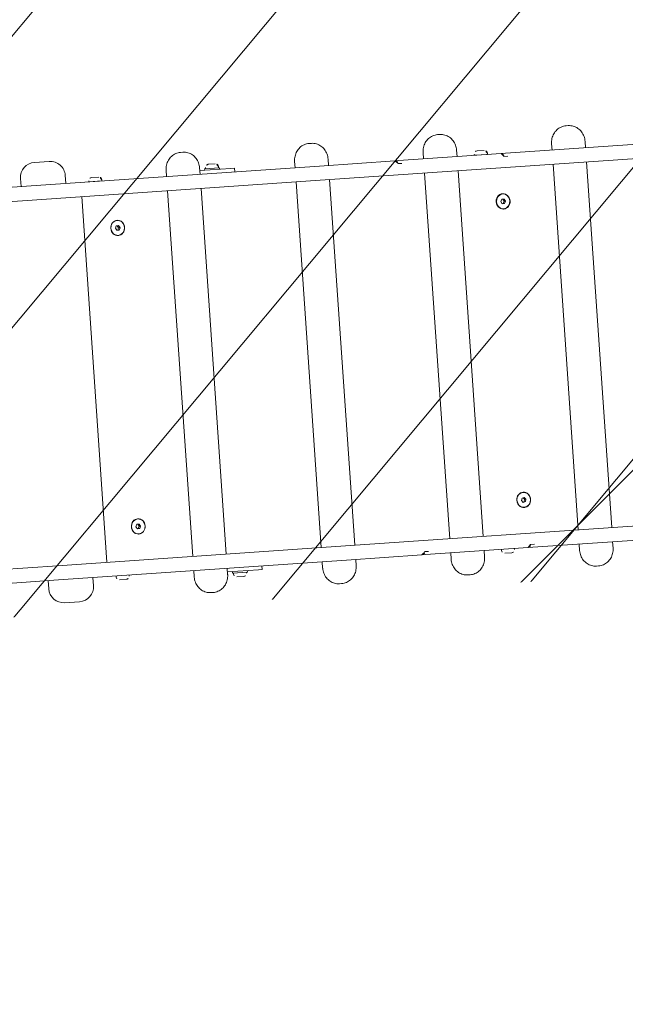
# Model space of a CAD drawing. Header units: feet. Extents: x 7493042 to 7493387, y 5986509 to 5986725.
# Tile 28 of 73: x 7493216.994 to 7493217.804, y 5986657.371 to 5986658.687. Entities that reach past the tile are written whole.
import ezdxf

# ---------------------------------------------------------------- set-up
doc = ezdxf.new("R2010")
doc.units = ezdxf.units.FT
doc.header["$MEASUREMENT"] = 0
for name, color, linetype, lineweight in [('_k_kreskowanie', 250, 'CONTINUOUS', 5), ('_k_urzadzenia', 250, 'CONTINUOUS', 13), ('_k_widok', 7, 'CONTINUOUS', 18), ('_k_wymiar', 7, 'CONTINUOUS', 13), ('_k_ściany', 7, 'CONTINUOUS', 35)]:
    doc.layers.add(name, color=color, linetype=linetype, lineweight=lineweight)
doc.layers.add('_k_niewidoczna', color=72, linetype='CONTINUOUS', lineweight=9, plot=False)
doc.styles.add('GENERATED_STYLE_1', font='MS Gothic.ttf')

# ---------------------------------------------------------------- blocks, each defined once
blk = doc.blocks.new('2123EPZ')
at = {"layer": '_k_urzadzenia'}
for p, q in [((-2.754794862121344, 0.2950000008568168), (-2.774794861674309, 0.2950000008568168)), ((-2.578744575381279, 0.2950000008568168), (-2.575786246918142, 0.2950000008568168)), ((-2.406546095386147, 0.2950000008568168), (-2.403587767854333, 0.2950000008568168)), ((-2.234347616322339, 0.2950000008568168), (-2.231389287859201, 0.2950000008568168)), ((-2.062149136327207, 0.2950000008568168), (-2.059190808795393, 0.2950000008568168)), ((-2.542996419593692, 0.2765000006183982), (-2.533596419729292, 0.2765000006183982)), ((-2.781124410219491, 0.2640000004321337), (-3.180141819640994, 0.2640000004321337)), ((-2.794794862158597, 0.275000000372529), (-2.794794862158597, 0.2640000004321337)), ((-2.394989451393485, 0.2640000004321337), (-2.781124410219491, 0.2640000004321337)), ((-2.734794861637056, 0.2640000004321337), (-2.734794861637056, 0.275000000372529)), ((-2.703797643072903, 0.2655570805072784), (-2.703797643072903, 0.2641070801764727)), ((-2.703797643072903, 0.2641070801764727), (-2.68629764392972, 0.2641070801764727)), ((-2.699747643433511, 0.2696070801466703), (-2.690347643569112, 0.2696070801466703)), ((-2.68629764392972, 0.2655570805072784), (-2.68629764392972, 0.2641070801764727)), ((-2.599698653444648, 0.2640000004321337), (-2.599698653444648, 0.2724999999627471)), ((-2.554832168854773, 0.2640000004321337), (-2.554832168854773, 0.2724999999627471)), ((-2.513296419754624, 0.269000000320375), (-2.554832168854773, 0.269000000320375)), ((-2.548296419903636, 0.2710000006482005), (-2.528296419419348, 0.2710000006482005)), ((-2.548296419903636, 0.269000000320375), (-2.548296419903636, 0.2710000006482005)), ((-2.547046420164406, 0.2724500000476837), (-2.547046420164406, 0.2710000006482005)), ((-2.5295464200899, 0.2724500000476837), (-2.5295464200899, 0.2710000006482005)), ((-2.528296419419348, 0.269000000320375), (-2.528296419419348, 0.2710000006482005)), ((-2.513296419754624, 0.269000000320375), (-2.508296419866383, 0.269000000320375)), ((-2.508296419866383, 0.2640000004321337), (-2.508296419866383, 0.269000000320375)), ((-2.427500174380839, 0.2640000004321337), (-2.427500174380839, 0.2724999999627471)), ((-2.394989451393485, 0.2640000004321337), (-2.293947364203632, 0.2640000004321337)), ((-2.382633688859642, 0.2640000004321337), (-2.382633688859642, 0.2724999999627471)), ((-2.288904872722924, 0.2640000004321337), (-2.293947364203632, 0.2640000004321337)), ((-2.288904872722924, 0.2640000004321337), (-2.151340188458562, 0.2640000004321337)), ((-2.255301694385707, 0.2640000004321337), (-2.255301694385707, 0.2724999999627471)), ((-2.210435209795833, 0.2640000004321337), (-2.210435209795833, 0.2724999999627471)), ((-2.187202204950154, 0.2655570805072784), (-2.187202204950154, 0.2641070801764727)), ((-2.187202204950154, 0.2641070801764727), (-2.169702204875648, 0.2641070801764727)), ((-2.183152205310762, 0.2696070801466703), (-2.17375220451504, 0.2696070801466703)), ((-2.169702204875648, 0.2655570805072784), (-2.169702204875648, 0.2641070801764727)), ((-2.151340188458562, 0.2640000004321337), (-2.145447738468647, 0.2640000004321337)), ((-2.145447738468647, 0.2640000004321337), (-1.949574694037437, 0.2640000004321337)), ((-2.083103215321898, 0.2640000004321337), (-2.083103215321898, 0.2724999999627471)), ((-2.038236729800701, 0.2640000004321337), (-2.038236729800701, 0.2724999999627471)), ((-2.284889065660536, 0.2600000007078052), (-2.289934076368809, 0.2600000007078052)), ((-2.142499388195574, 0.2600000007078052), (-2.148393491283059, 0.2600000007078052)), ((-3.180141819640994, 0.2450000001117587), (-2.781124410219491, 0.2450000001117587)), ((-2.781124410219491, 0.2450000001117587), (-2.394989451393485, 0.2450000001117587)), ((-2.714794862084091, -0.2449999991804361), (-2.714794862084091, 0.2450000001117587)), ((-2.599698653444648, -0.2449999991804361), (-2.599698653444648, 0.2450000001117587)), ((-2.554832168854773, -0.2449999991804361), (-2.554832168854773, 0.2450000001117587)), ((-2.427500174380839, -0.2449999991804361), (-2.427500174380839, 0.2450000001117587)), ((-1.949574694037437, 0.2450000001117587), (-2.394989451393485, 0.2450000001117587)), ((-2.382633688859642, -0.2449999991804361), (-2.382633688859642, 0.2450000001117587)), ((-2.255301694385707, -0.2449999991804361), (-2.255301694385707, 0.2450000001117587)), ((-2.210435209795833, -0.2449999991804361), (-2.210435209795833, 0.2450000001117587)), ((-2.083103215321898, -0.2449999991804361), (-2.083103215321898, 0.2450000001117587)), ((-2.038236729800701, -0.2449999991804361), (-2.038236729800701, 0.2450000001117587)), ((-2.672783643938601, 0.1999045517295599), (-2.671289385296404, 0.2029511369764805)), ((-2.671139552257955, 0.1969534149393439), (-2.672783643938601, 0.1999045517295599)), ((-2.671289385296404, 0.2029511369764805), (-2.668151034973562, 0.2030465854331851)), ((-2.668366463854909, 0.2000954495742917), (-2.669979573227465, 0.2029909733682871)), ((-2.669860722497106, 0.1970488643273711), (-2.668366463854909, 0.2000954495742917)), ((-2.669645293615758, 0.2099999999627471), (-2.669856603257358, 0.2099999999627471)), ((-2.666506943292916, 0.2000954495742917), (-2.668366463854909, 0.2000954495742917)), ((-2.668151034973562, 0.2030465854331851), (-2.666506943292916, 0.2000954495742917)), ((-2.666506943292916, 0.2000954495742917), (-2.668001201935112, 0.1970488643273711)), ((-2.156187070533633, 0.1998666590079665), (-2.154723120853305, 0.2029311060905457)), ((-2.154513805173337, 0.1969355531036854), (-2.156187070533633, 0.1998666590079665)), ((-2.154723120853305, 0.2029311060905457), (-2.151585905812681, 0.2030644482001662)), ((-2.151772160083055, 0.2001333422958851), (-2.153401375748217, 0.202987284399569)), ((-2.153049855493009, 0.2099999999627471), (-2.153261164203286, 0.2099999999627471)), ((-2.153236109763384, 0.1970688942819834), (-2.151772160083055, 0.2001333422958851)), ((-2.149912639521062, 0.2001333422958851), (-2.151772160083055, 0.2001333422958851)), ((-2.151585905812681, 0.2030644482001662), (-2.149912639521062, 0.2001333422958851)), ((-2.149912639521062, 0.2001333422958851), (-2.151376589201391, 0.1970688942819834)), ((-2.671170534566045, 0.1970090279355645), (-2.669860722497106, 0.1970488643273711)), ((-2.668001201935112, 0.1970488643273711), (-2.671139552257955, 0.1969534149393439)), ((-2.668001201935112, 0.1970488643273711), (-2.669860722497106, 0.1970488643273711)), ((-2.669645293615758, 0.1900000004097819), (-2.669856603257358, 0.1900000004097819)), ((-2.154557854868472, 0.19701271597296), (-2.153236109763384, 0.1970688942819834)), ((-2.151376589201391, 0.1970688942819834), (-2.154513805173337, 0.1969355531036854)), ((-2.153049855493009, 0.1900000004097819), (-2.153261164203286, 0.1900000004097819)), ((-2.151376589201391, 0.1970688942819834), (-2.153236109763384, 0.1970688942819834)), ((-2.672780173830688, -0.2001887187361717), (-2.671360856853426, -0.1970988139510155)), ((-2.671360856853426, -0.1970988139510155), (-2.668225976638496, -0.1969100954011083)), ((-2.668369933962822, -0.1998112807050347), (-2.670021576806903, -0.1970181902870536)), ((-2.669645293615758, -0.1899999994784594), (-2.669856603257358, -0.1899999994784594)), ((-2.668225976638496, -0.1969100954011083), (-2.666510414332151, -0.1998112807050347)), ((-2.156121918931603, -0.2007143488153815), (-2.155146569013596, -0.1974216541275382)), ((-2.155146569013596, -0.1974216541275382), (-2.152074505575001, -0.1967073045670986)), ((-2.151837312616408, -0.1992856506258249), (-2.153638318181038, -0.1970709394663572)), ((-2.153049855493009, -0.1899999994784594), (-2.153261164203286, -0.1899999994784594)), ((-2.152074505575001, -0.1967073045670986), (-2.149977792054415, -0.1992856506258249)), ((-2.671064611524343, -0.2030899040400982), (-2.672780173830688, -0.2001887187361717)), ((-2.671128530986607, -0.2029818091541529), (-2.669789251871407, -0.202901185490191)), ((-2.667929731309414, -0.202901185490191), (-2.671064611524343, -0.2030899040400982)), ((-2.669645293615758, -0.2099999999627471), (-2.669856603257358, -0.2099999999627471)), ((-2.669789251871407, -0.202901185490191), (-2.668369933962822, -0.1998112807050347)), ((-2.667929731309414, -0.202901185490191), (-2.669789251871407, -0.202901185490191)), ((-2.666510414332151, -0.1998112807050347), (-2.668369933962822, -0.1998112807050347)), ((-2.666510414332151, -0.1998112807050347), (-2.667929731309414, -0.202901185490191)), ((-2.154025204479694, -0.2032926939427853), (-2.156121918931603, -0.2007143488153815)), ((-2.154320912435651, -0.2029290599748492), (-2.152812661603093, -0.2025783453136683)), ((-2.150953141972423, -0.2025783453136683), (-2.154025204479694, -0.2032926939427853)), ((-2.153049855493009, -0.2099999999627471), (-2.153261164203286, -0.2099999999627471)), ((-2.152812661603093, -0.2025783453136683), (-2.151837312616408, -0.1992856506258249)), ((-2.150953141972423, -0.2025783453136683), (-2.152812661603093, -0.2025783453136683)), ((-2.149977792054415, -0.1992856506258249), (-2.151837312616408, -0.1992856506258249)), ((-2.149977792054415, -0.1992856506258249), (-2.150953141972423, -0.2025783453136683)), ((-3.180141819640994, -0.2449999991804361), (-2.781124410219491, -0.2449999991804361)), ((-2.781124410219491, -0.2449999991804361), (-2.394989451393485, -0.2449999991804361)), ((-1.949574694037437, -0.2449999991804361), (-2.394989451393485, -0.2449999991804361)), ((-2.284889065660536, -0.2599999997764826), (-2.289934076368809, -0.2599999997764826)), ((-2.142499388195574, -0.2599999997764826), (-2.148393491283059, -0.2599999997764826)), ((-2.781124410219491, -0.2639999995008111), (-3.180141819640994, -0.2639999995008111)), ((-2.794794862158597, -0.2639999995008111), (-2.794794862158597, -0.2749999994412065)), ((-2.394989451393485, -0.2639999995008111), (-2.781124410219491, -0.2639999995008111)), ((-2.734794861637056, -0.2749999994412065), (-2.734794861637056, -0.2639999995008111)), ((-2.703798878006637, -0.2654499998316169), (-2.703798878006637, -0.2639999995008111)), ((-2.690348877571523, -0.2694999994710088), (-2.699748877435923, -0.2694999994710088)), ((-2.686298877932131, -0.2654499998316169), (-2.686298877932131, -0.2639999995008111)), ((-2.599698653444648, -0.2724999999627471), (-2.599698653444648, -0.2639999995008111)), ((-2.554832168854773, -0.2724999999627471), (-2.554832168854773, -0.2639999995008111)), ((-2.554832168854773, -0.2689999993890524), (-2.513296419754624, -0.2689999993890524)), ((-2.548296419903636, -0.2709999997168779), (-2.548296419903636, -0.2689999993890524)), ((-2.548296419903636, -0.2709999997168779), (-2.528296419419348, -0.2709999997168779)), ((-2.547046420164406, -0.2724500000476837), (-2.547046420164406, -0.2709999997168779)), ((-2.5295464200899, -0.2724500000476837), (-2.5295464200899, -0.2709999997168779)), ((-2.528296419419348, -0.2709999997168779), (-2.528296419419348, -0.2689999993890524)), ((-2.508296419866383, -0.2689999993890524), (-2.513296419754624, -0.2689999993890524)), ((-2.508296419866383, -0.2689999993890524), (-2.508296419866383, -0.2639999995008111)), ((-2.427500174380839, -0.2724999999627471), (-2.427500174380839, -0.2639999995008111)), ((-2.394989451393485, -0.2639999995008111), (-2.293947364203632, -0.2639999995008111)), ((-2.382633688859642, -0.2724999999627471), (-2.382633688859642, -0.2639999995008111)), ((-2.288904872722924, -0.2639999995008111), (-2.293947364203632, -0.2639999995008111)), ((-2.288904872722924, -0.2639999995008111), (-2.151340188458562, -0.2639999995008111)), ((-2.255301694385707, -0.2724999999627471), (-2.255301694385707, -0.2639999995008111)), ((-2.210435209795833, -0.2724999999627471), (-2.210435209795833, -0.2639999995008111)), ((-2.187203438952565, -0.2654499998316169), (-2.187203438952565, -0.2639999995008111)), ((-2.173753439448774, -0.2694999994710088), (-2.183153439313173, -0.2694999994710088)), ((-2.169703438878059, -0.2654499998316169), (-2.169703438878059, -0.2639999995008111)), ((-2.151340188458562, -0.2639999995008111), (-2.145447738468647, -0.2639999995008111)), ((-2.145447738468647, -0.2639999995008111), (-1.949574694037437, -0.2639999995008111)), ((-2.083103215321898, -0.2724999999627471), (-2.083103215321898, -0.2639999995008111)), ((-2.038236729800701, -0.2724999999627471), (-2.038236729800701, -0.2639999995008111)), ((-2.533596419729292, -0.2764999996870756), (-2.542996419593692, -0.2764999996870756)), ((-2.774794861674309, -0.2949999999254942), (-2.754794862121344, -0.2949999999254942)), ((-2.578744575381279, -0.2949999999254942), (-2.575786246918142, -0.2949999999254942)), ((-2.406546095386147, -0.2949999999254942), (-2.403587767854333, -0.2949999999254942)), ((-2.234347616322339, -0.2949999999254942), (-2.231389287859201, -0.2949999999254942)), ((-2.062149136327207, -0.2949999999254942), (-2.059190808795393, -0.2949999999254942))]:
    blk.add_line(p, q, dxfattribs=at)
for centre, radius, start, end in [((-2.774794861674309, 0.275000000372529), 0.01999999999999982, 90, 180), ((-2.754794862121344, 0.275000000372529), 0.01999999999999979, 0, 90), ((-2.542996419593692, 0.2724500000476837), 0.004050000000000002, 90, 180), ((-2.533596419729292, 0.2724500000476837), 0.004050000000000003, 0, 90), ((-2.699747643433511, 0.2655570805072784), 0.004050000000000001, 90, 180), ((-2.700447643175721, 0.263707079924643), 0.0004000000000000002, 47.07957429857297, 90), ((-2.690347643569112, 0.2655570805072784), 0.004050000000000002, 0, 90), ((-2.689647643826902, 0.263707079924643), 0.0004000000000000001, 90, 132.920425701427), ((-2.183152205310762, 0.2655570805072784), 0.004050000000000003, 90, 180), ((-2.183852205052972, 0.263707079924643), 0.0004000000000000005, 47.07957429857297, 90), ((-2.17375220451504, 0.2655570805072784), 0.004050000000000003, 0, 90), ((-2.17305220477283, 0.263707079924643), 0.0004000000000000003, 90, 132.920425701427), ((-2.774794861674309, -0.2749999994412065), 0.01999999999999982, 180, 270), ((-2.754794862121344, -0.2749999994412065), 0.01999999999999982, 270, 0), ((-2.699748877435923, -0.2654499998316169), 0.004050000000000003, 180, 270), ((-2.690348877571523, -0.2654499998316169), 0.004050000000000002, 270, 0), ((-2.542996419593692, -0.2724500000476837), 0.004050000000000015, 180, 270), ((-2.533596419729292, -0.2724500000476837), 0.004050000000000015, 270, 0), ((-2.183153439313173, -0.2654499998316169), 0.004050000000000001, 180, 270), ((-2.173753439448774, -0.2654499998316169), 0.004049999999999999, 270, 0)]:
    blk.add_arc(centre, radius, start, end, dxfattribs=at)
for centre, major_axis, ratio in [((-2.669645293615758, 0.2000000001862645), (9.66677911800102e-19, -0.01025000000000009), 0.9063077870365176), ((-2.669645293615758, 0.2000000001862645), (9.133423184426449e-15, -0.01000000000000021), 0.9063077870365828), ((-2.153049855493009, 0.2000000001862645), (9.66677911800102e-19, -0.01025000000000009), 0.9063077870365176), ((-2.153049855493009, 0.2000000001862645), (9.059211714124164e-15, -0.0100000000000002), 0.9063077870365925), ((-2.669645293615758, -0.1999999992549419), (9.66677911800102e-19, -0.01025000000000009), 0.9063077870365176), ((-2.669645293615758, -0.1999999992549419), (9.308803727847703e-15, -0.01000000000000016), 0.9063077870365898), ((-2.153049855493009, -0.1999999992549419), (9.66677911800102e-19, -0.01025000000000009), 0.9063077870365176), ((-2.153049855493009, -0.1999999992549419), (-9.547640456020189e-15, 0.01000000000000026), 0.9063077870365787)]:
    blk.add_ellipse(centre, major_axis=major_axis, ratio=ratio, dxfattribs=at)
for centre, major_axis, ratio, start_param, end_param in [((-2.669856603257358, 0.2000000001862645), (4.395789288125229e-17, -0.0100000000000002), 0.9063077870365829, 3.141592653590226, 6.283185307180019), ((-2.670067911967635, 0.2000000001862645), (-6.017825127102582e-15, 0.01024999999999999), 0.9063077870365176, 5.698022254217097, 6.260436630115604), ((-2.153261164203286, 0.2000000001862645), (7.979727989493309e-18, -0.01000000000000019), 0.9063077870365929, 3.141592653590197, 6.28318530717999), ((-2.153472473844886, 0.2000000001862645), (-6.017963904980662e-15, 0.01025000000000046), 0.9063077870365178, 5.698022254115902, 6.260436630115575), ((-2.670067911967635, 0.2000000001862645), (6.027955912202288e-15, -0.01024999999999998), 0.9063077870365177, 0.02274867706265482, 0.5851630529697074), ((-2.153472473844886, 0.2000000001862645), (6.01796390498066e-15, -0.01025000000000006), 0.9063077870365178, 0.02274867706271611, 0.5851630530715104), ((-2.669856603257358, -0.1999999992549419), (5.287437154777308e-17, -0.01000000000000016), 0.9063077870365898, 3.141592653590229, 6.283185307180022), ((-2.670067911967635, -0.1999999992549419), (-6.011302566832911e-15, 0.01025000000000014), 0.9063077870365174, 5.698022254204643, 6.260436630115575), ((-2.153261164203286, -0.1999999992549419), (2.733924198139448e-16, -0.01000000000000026), 0.9063077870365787, 3.141592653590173, 6.283185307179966), ((-2.153472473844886, -0.1999999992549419), (-6.017963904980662e-15, 0.01024999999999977), 0.9063077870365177, 5.69802225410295, 6.260436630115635), ((-2.670067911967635, -0.1999999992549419), (6.016853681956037e-15, -0.0102499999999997), 0.9063077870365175, 0.0227486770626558, 0.5851630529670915), ((-2.153472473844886, -0.1999999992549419), (6.016957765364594e-15, -0.01025000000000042), 0.9063077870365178, 0.02274867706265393, 0.5851630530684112)]:
    blk.add_ellipse(centre, major_axis=major_axis, ratio=ratio, start_param=start_param, end_param=end_param, dxfattribs=at)
for points, knots in [([(-2.599698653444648, 0.2724999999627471), (-2.599698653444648, 0.2747973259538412), (-2.599369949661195, 0.2770946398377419), (-2.598074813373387, 0.2814927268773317), (-2.597108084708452, 0.2835934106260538), (-2.594599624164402, 0.2874029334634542), (-2.593057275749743, 0.28911127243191), (-2.589517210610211, 0.2919491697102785), (-2.587519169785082, 0.2930772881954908), (-2.583300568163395, 0.2945896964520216), (-2.581086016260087, 0.2949856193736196), (-2.578826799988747, 0.2949998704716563), (-2.578785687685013, 0.2950000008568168), (-2.578744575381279, 0.2950000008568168)], [4.71238898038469, 4.71238898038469, 4.71238898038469, 4.71238898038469, 5.026548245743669, 5.026548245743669, 5.340707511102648, 5.340707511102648, 5.654866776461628, 5.654866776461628, 5.969026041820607, 5.969026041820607, 6.277468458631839, 6.277468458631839, 6.283185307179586, 6.283185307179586, 6.283185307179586, 6.283185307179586]), ([(-2.554832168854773, 0.2724999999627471), (-2.554832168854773, 0.2747973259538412), (-2.555160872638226, 0.2770946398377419), (-2.556456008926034, 0.2814927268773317), (-2.557422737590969, 0.2835934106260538), (-2.559931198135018, 0.2874029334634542), (-2.561473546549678, 0.28911127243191), (-2.56501361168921, 0.2919491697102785), (-2.567011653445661, 0.2930772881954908), (-2.571230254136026, 0.2945896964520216), (-2.573444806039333, 0.2949856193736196), (-2.575704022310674, 0.2949998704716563), (-2.575745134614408, 0.2950000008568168), (-2.575786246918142, 0.2950000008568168)], [4.71238898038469, 4.71238898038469, 4.71238898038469, 4.71238898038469, 5.026548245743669, 5.026548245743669, 5.340707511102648, 5.340707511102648, 5.654866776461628, 5.654866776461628, 5.969026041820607, 5.969026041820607, 6.277468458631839, 6.277468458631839, 6.283185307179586, 6.283185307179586, 6.283185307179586, 6.283185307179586]), ([(-2.427500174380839, 0.2724999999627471), (-2.427500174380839, 0.2747973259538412), (-2.427171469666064, 0.2770946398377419), (-2.425876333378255, 0.2814927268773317), (-2.424909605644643, 0.2835934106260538), (-2.422401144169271, 0.2874029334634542), (-2.420858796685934, 0.28911127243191), (-2.417318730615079, 0.2919491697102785), (-2.415320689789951, 0.2930772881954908), (-2.411102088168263, 0.2945896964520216), (-2.408887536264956, 0.2949856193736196), (-2.406628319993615, 0.2949998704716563), (-2.406587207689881, 0.2950000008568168), (-2.406546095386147, 0.2950000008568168)], [4.71238898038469, 4.71238898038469, 4.71238898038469, 4.71238898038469, 5.026548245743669, 5.026548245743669, 5.340707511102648, 5.340707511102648, 5.654866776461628, 5.654866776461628, 5.969026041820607, 5.969026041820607, 6.277468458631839, 6.277468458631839, 6.283185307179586, 6.283185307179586, 6.283185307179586, 6.283185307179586]), ([(-2.382633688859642, 0.2724999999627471), (-2.382633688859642, 0.2747973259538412), (-2.382962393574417, 0.2770946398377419), (-2.384257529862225, 0.2814927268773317), (-2.385224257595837, 0.2835934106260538), (-2.387732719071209, 0.2874029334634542), (-2.389275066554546, 0.28911127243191), (-2.392815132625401, 0.2919491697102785), (-2.39481317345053, 0.2930772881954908), (-2.399031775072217, 0.2945896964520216), (-2.401246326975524, 0.2949856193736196), (-2.403505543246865, 0.2949998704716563), (-2.403546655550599, 0.2950000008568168), (-2.403587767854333, 0.2950000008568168)], [4.71238898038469, 4.71238898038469, 4.71238898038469, 4.71238898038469, 5.026548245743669, 5.026548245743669, 5.340707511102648, 5.340707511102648, 5.654866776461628, 5.654866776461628, 5.969026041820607, 5.969026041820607, 6.277468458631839, 6.277468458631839, 6.283185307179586, 6.283185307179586, 6.283185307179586, 6.283185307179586]), ([(-2.255301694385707, 0.2724999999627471), (-2.255301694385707, 0.2747973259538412), (-2.254972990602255, 0.2770946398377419), (-2.253677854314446, 0.2814927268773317), (-2.252711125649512, 0.2835934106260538), (-2.250202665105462, 0.2874029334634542), (-2.248660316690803, 0.28911127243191), (-2.24512025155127, 0.2919491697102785), (-2.243122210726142, 0.2930772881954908), (-2.238903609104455, 0.2945896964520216), (-2.236689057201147, 0.2949856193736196), (-2.234429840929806, 0.2949998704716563), (-2.234388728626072, 0.2950000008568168), (-2.234347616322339, 0.2950000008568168)], [4.71238898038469, 4.71238898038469, 4.71238898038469, 4.71238898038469, 5.026548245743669, 5.026548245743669, 5.340707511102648, 5.340707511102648, 5.654866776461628, 5.654866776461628, 5.969026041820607, 5.969026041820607, 6.277468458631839, 6.277468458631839, 6.283185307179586, 6.283185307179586, 6.283185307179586, 6.283185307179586]), ([(-2.210435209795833, 0.2724999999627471), (-2.210435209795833, 0.2747973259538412), (-2.210763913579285, 0.2770946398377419), (-2.212059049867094, 0.2814927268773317), (-2.213025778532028, 0.2835934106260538), (-2.215534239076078, 0.2874029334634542), (-2.217076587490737, 0.28911127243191), (-2.22061665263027, 0.2919491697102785), (-2.222614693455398, 0.2930772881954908), (-2.226833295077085, 0.2945896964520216), (-2.229047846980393, 0.2949856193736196), (-2.231307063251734, 0.2949998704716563), (-2.231348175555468, 0.2950000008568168), (-2.231389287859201, 0.2950000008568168)], [4.71238898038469, 4.71238898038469, 4.71238898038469, 4.71238898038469, 5.026548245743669, 5.026548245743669, 5.340707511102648, 5.340707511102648, 5.654866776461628, 5.654866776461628, 5.969026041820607, 5.969026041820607, 6.277468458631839, 6.277468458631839, 6.283185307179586, 6.283185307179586, 6.283185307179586, 6.283185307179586]), ([(-2.083103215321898, 0.2724999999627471), (-2.083103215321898, 0.2747973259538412), (-2.082774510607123, 0.2770946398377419), (-2.081479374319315, 0.2814927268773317), (-2.080512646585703, 0.2835934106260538), (-2.078004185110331, 0.2874029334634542), (-2.076461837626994, 0.28911127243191), (-2.072921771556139, 0.2919491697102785), (-2.07092373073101, 0.2930772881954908), (-2.066705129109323, 0.2945896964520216), (-2.064490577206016, 0.2949856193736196), (-2.062231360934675, 0.2949998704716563), (-2.062190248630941, 0.2950000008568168), (-2.062149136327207, 0.2950000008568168)], [4.71238898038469, 4.71238898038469, 4.71238898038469, 4.71238898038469, 5.026548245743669, 5.026548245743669, 5.340707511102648, 5.340707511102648, 5.654866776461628, 5.654866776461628, 5.969026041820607, 5.969026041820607, 6.277468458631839, 6.277468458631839, 6.283185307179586, 6.283185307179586, 6.283185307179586, 6.283185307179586]), ([(-2.038236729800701, 0.2724999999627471), (-2.038236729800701, 0.2747973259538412), (-2.038565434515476, 0.2770946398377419), (-2.039860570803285, 0.2814927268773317), (-2.040827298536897, 0.2835934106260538), (-2.043335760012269, 0.2874029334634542), (-2.044878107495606, 0.28911127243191), (-2.048418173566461, 0.2919491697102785), (-2.050416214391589, 0.2930772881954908), (-2.054634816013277, 0.2945896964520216), (-2.056849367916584, 0.2949856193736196), (-2.059108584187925, 0.2949998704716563), (-2.059149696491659, 0.2950000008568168), (-2.059190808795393, 0.2950000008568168)], [4.71238898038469, 4.71238898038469, 4.71238898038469, 4.71238898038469, 5.026548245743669, 5.026548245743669, 5.340707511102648, 5.340707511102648, 5.654866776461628, 5.654866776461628, 5.969026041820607, 5.969026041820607, 6.277468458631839, 6.277468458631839, 6.283185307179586, 6.283185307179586, 6.283185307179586, 6.283185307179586]), ([(-2.293947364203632, 0.2640000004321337), (-2.293549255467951, 0.2640000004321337), (-2.293151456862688, 0.2639292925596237), (-2.292395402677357, 0.2636626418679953), (-2.292037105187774, 0.2634674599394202), (-2.291379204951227, 0.2629789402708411), (-2.291079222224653, 0.2626856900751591), (-2.290546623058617, 0.2620239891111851), (-2.290313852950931, 0.2616554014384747), (-2.289922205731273, 0.2608634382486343), (-2.289763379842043, 0.2604400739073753), (-2.289644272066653, 0.2600000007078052)], [9.158985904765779e-15, 9.158985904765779e-15, 9.158985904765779e-15, 9.158985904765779e-15, 0.1215780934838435, 0.1215780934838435, 0.2431561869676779, 0.2431561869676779, 0.3647342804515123, 0.3647342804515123, 0.4863123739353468, 0.4863123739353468, 0.6078904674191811, 0.6078904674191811, 0.6078904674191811, 0.6078904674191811]), ([(-2.151340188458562, 0.2640000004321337), (-2.150983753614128, 0.2640000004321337), (-2.15062802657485, 0.2639192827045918), (-2.14997723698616, 0.2636240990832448), (-2.149683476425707, 0.2634100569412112), (-2.149171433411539, 0.2629008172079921), (-2.148951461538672, 0.2626052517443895), (-2.148571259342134, 0.26195496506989), (-2.148410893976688, 0.2615996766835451), (-2.148143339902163, 0.2608434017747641), (-2.148036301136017, 0.2604423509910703), (-2.147953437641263, 0.2600176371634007), (-2.147951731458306, 0.2600088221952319), (-2.147950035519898, 0.2600000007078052)], [1.403120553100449e-14, 1.403120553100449e-14, 1.403120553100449e-14, 1.403120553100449e-14, 0.1175017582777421, 0.1175017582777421, 0.2375459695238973, 0.2375459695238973, 0.3575901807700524, 0.3575901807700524, 0.4776343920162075, 0.4776343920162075, 0.5976786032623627, 0.5976786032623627, 0.6002210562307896, 0.6002210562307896, 0.6002210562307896, 0.6002210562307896]), ([(-2.293947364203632, -0.2639999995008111), (-2.293549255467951, -0.2639999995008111), (-2.293151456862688, -0.2639292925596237), (-2.292395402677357, -0.2636626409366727), (-2.292037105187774, -0.2634674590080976), (-2.291379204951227, -0.2629789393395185), (-2.291079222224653, -0.2626856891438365), (-2.290546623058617, -0.2620239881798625), (-2.290313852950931, -0.2616554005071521), (-2.289922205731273, -0.2608634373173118), (-2.289763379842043, -0.2604400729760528), (-2.289644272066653, -0.2599999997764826)], [9.131407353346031e-15, 9.131407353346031e-15, 9.131407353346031e-15, 9.131407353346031e-15, 0.1215780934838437, 0.1215780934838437, 0.2431561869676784, 0.2431561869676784, 0.364734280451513, 0.364734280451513, 0.4863123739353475, 0.4863123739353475, 0.6078904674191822, 0.6078904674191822, 0.6078904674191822, 0.6078904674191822]), ([(-2.151340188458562, -0.2639999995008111), (-2.150983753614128, -0.2639999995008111), (-2.15062802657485, -0.2639192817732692), (-2.14997723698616, -0.2636240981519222), (-2.149683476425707, -0.2634100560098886), (-2.149171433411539, -0.2629008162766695), (-2.148951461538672, -0.262605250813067), (-2.148571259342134, -0.2619549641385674), (-2.148410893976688, -0.2615996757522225), (-2.148143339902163, -0.2608434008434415), (-2.148036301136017, -0.2604423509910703), (-2.147953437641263, -0.2600176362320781), (-2.147951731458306, -0.2600088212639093), (-2.147950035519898, -0.2599999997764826)], [1.401000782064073e-14, 1.401000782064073e-14, 1.401000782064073e-14, 1.401000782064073e-14, 0.1175017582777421, 0.1175017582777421, 0.2375459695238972, 0.2375459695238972, 0.3575901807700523, 0.3575901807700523, 0.4776343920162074, 0.4776343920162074, 0.5976786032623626, 0.5976786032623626, 0.6002210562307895, 0.6002210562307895, 0.6002210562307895, 0.6002210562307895]), ([(-2.578744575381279, -0.2949999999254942), (-2.580936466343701, -0.2949999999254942), (-2.583127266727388, -0.2946271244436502), (-2.587295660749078, -0.2931802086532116), (-2.589269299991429, -0.2920997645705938), (-2.592818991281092, -0.2893446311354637), (-2.594386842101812, -0.287660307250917), (-2.596950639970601, -0.2838893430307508), (-2.597947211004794, -0.2818032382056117), (-2.599303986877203, -0.2774247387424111), (-2.599664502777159, -0.2751324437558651), (-2.599697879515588, -0.2727235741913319), (-2.599698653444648, -0.2726117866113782), (-2.599698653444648, -0.2724999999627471)], [3.141592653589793, 3.141592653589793, 3.141592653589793, 3.141592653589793, 3.446383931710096, 3.446383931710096, 3.754624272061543, 3.754624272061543, 4.068783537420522, 4.068783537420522, 4.382942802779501, 4.382942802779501, 4.697102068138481, 4.697102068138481, 4.71238898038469, 4.71238898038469, 4.71238898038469, 4.71238898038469]), ([(-2.575786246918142, -0.2949999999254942), (-2.573594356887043, -0.2949999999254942), (-2.571403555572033, -0.2946271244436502), (-2.567235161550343, -0.2931802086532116), (-2.565261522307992, -0.2920997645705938), (-2.561711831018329, -0.2893446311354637), (-2.560143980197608, -0.287660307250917), (-2.55758018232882, -0.2838893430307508), (-2.556583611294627, -0.2818032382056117), (-2.555226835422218, -0.2774247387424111), (-2.554866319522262, -0.2751324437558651), (-2.554832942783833, -0.2727235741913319), (-2.554832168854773, -0.2726117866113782), (-2.554832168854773, -0.2724999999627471)], [3.141592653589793, 3.141592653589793, 3.141592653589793, 3.141592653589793, 3.446383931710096, 3.446383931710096, 3.754624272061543, 3.754624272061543, 4.068783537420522, 4.068783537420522, 4.382942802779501, 4.382942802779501, 4.697102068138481, 4.697102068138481, 4.71238898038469, 4.71238898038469, 4.71238898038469, 4.71238898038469]), ([(-2.406546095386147, -0.2949999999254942), (-2.408737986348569, -0.2949999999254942), (-2.410928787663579, -0.2946271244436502), (-2.415097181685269, -0.2931802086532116), (-2.417070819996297, -0.2920997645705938), (-2.420620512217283, -0.2893446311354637), (-2.422188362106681, -0.287660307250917), (-2.424752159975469, -0.2838893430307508), (-2.425748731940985, -0.2818032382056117), (-2.427105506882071, -0.2774247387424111), (-2.427466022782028, -0.2751324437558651), (-2.427499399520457, -0.2727235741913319), (-2.427500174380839, -0.2726117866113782), (-2.427500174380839, -0.2724999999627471)], [3.141592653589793, 3.141592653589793, 3.141592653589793, 3.141592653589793, 3.446383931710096, 3.446383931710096, 3.754624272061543, 3.754624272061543, 4.068783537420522, 4.068783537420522, 4.382942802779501, 4.382942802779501, 4.697102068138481, 4.697102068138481, 4.71238898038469, 4.71238898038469, 4.71238898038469, 4.71238898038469]), ([(-2.403587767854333, -0.2949999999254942), (-2.401395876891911, -0.2949999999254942), (-2.399205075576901, -0.2946271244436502), (-2.395036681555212, -0.2931802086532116), (-2.393063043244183, -0.2920997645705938), (-2.389513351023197, -0.2893446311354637), (-2.3879455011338, -0.287660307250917), (-2.385381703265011, -0.2838893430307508), (-2.384385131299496, -0.2818032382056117), (-2.383028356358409, -0.2774247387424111), (-2.382667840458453, -0.2751324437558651), (-2.382634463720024, -0.2727235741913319), (-2.382633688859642, -0.2726117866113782), (-2.382633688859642, -0.2724999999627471)], [3.141592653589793, 3.141592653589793, 3.141592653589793, 3.141592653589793, 3.446383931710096, 3.446383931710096, 3.754624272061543, 3.754624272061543, 4.068783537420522, 4.068783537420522, 4.382942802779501, 4.382942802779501, 4.697102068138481, 4.697102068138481, 4.71238898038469, 4.71238898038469, 4.71238898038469, 4.71238898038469]), ([(-2.234347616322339, -0.2949999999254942), (-2.23653950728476, -0.2949999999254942), (-2.238730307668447, -0.2946271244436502), (-2.242898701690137, -0.2931802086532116), (-2.244872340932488, -0.2920997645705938), (-2.248422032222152, -0.2893446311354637), (-2.249989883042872, -0.287660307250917), (-2.25255368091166, -0.2838893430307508), (-2.253550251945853, -0.2818032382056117), (-2.254907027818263, -0.2774247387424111), (-2.255267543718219, -0.2751324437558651), (-2.255300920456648, -0.2727235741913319), (-2.255301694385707, -0.2726117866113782), (-2.255301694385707, -0.2724999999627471)], [3.141592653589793, 3.141592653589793, 3.141592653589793, 3.141592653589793, 3.446383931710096, 3.446383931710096, 3.754624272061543, 3.754624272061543, 4.068783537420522, 4.068783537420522, 4.382942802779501, 4.382942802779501, 4.697102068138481, 4.697102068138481, 4.71238898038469, 4.71238898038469, 4.71238898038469, 4.71238898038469]), ([(-2.231389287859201, -0.2949999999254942), (-2.22919739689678, -0.2949999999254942), (-2.227006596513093, -0.2946271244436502), (-2.222838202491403, -0.2931802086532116), (-2.220864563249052, -0.2920997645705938), (-2.217314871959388, -0.2893446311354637), (-2.215747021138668, -0.287660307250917), (-2.21318322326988, -0.2838893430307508), (-2.212186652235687, -0.2818032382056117), (-2.210829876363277, -0.2774247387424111), (-2.210469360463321, -0.2751324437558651), (-2.210435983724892, -0.2727235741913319), (-2.210435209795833, -0.2726117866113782), (-2.210435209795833, -0.2724999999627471)], [3.141592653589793, 3.141592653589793, 3.141592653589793, 3.141592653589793, 3.446383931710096, 3.446383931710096, 3.754624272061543, 3.754624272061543, 4.068783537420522, 4.068783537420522, 4.382942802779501, 4.382942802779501, 4.697102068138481, 4.697102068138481, 4.71238898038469, 4.71238898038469, 4.71238898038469, 4.71238898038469]), ([(-2.062149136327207, -0.2949999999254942), (-2.064341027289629, -0.2949999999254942), (-2.066531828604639, -0.2946271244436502), (-2.070700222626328, -0.2931802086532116), (-2.072673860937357, -0.2920997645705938), (-2.076223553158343, -0.2893446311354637), (-2.07779140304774, -0.287660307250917), (-2.080355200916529, -0.2838893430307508), (-2.081351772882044, -0.2818032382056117), (-2.082708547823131, -0.2774247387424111), (-2.083069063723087, -0.2751324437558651), (-2.083102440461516, -0.2727235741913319), (-2.083103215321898, -0.2726117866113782), (-2.083103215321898, -0.2724999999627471)], [3.141592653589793, 3.141592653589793, 3.141592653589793, 3.141592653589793, 3.446383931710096, 3.446383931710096, 3.754624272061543, 3.754624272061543, 4.068783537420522, 4.068783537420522, 4.382942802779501, 4.382942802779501, 4.697102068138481, 4.697102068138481, 4.71238898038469, 4.71238898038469, 4.71238898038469, 4.71238898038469]), ([(-2.059190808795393, -0.2949999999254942), (-2.056998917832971, -0.2949999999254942), (-2.054808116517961, -0.2946271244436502), (-2.050639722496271, -0.2931802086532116), (-2.048666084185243, -0.2920997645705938), (-2.045116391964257, -0.2893446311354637), (-2.043548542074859, -0.287660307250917), (-2.040984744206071, -0.2838893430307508), (-2.039988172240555, -0.2818032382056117), (-2.038631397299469, -0.2774247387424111), (-2.038270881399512, -0.2751324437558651), (-2.038237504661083, -0.2727235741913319), (-2.038236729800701, -0.2726117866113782), (-2.038236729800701, -0.2724999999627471)], [3.141592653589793, 3.141592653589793, 3.141592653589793, 3.141592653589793, 3.446383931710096, 3.446383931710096, 3.754624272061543, 3.754624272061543, 4.068783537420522, 4.068783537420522, 4.382942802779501, 4.382942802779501, 4.697102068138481, 4.697102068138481, 4.71238898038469, 4.71238898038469, 4.71238898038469, 4.71238898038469])]:
    blk.add_open_spline(points, degree=3, knots=knots, dxfattribs=at)
at = {"layer": '_k_niewidoczna', "color": 1, "lineweight": 20, "insert": (-3.304798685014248, -0.4299453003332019), "char_height": 0.24, "width": 11.63444291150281, "attachment_point": 1, "line_spacing_factor": 1.55, "style": 'GENERATED_STYLE_1', "bg_fill": 2}
blk.add_mtext('\\A1;{\\f@MS Gothic|b0|i0|c238|p49;\\C256;\\P\\pi-0.24,l0.24,t0.24,1.2;^I^I2123EPZ\\P\\pi-0.96,l0.96,t0.96,1.2;^I}', dxfattribs=at)
blk = doc.blocks.new('PZ')
at = {"layer": '_k_kreskowanie'}
h = blk.add_hatch(dxfattribs=at)
h.set_pattern_fill('ANSI31', color=30, scale=2)
h.set_pattern_definition([(44.99999999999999, (0, 9.999999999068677), (-0.1767766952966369, 0.1767766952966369), [])])
h.paths.add_polyline_path([(0, 0), (-10.00000000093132, -9.313225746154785e-10), (-10, -8), (0, -8.000000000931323)])
at = {"layer": '_k_wymiar', "rotation": 358.818977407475}
blk.add_blockref('2123EPZ', (-4.142876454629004, -6.100376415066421), dxfattribs=at)
blk = doc.blocks.new('dz_89')
at = {"layer": '_k_widok', "true_color": 0x727430, "transparency": 33554483}
h = blk.add_hatch(color=67, dxfattribs=at)
h.dxf.hatch_style = 1
edge = h.paths.add_edge_path()
edge.add_line((12.70902155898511, 26.38064855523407), (7.709021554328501, 26.38064852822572))
edge.add_line((7.709021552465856, 26.38064852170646), (7.70902153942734, 37.78064853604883))
edge.add_line((7.709021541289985, 37.78064853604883), (6.369776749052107, 37.78064852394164))
edge.add_line((6.369776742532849, 37.78064853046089), (5.615883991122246, 14.49525390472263))
edge.add_line((5.615883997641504, 14.49525390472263), (18.80389758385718, 14.91181113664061))
edge.add_line((18.80389758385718, 14.91181113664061), (15.54272840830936, 18.68720442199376))
edge.add_arc((24.35910540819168, 26.30271166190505), 11.65008386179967, 180.0006461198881, 220.8201588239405, ccw=False)
edge.add_line((12.70902155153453, 26.3025802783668), (12.70902155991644, 26.38064854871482))
h.paths.add_polyline_path([(40.3690215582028, 42.12779145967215), (6.460092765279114, 40.54843281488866), (6.369776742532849, 37.78064853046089), (20.17902156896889, 37.78064855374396), (20.17902156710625, 39.05064855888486), (40.38900848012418, 39.05064853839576)])
h.paths.add_polyline_path([(40.3890215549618, 27.15064852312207), (32.28902155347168, 27.15064854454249), (32.28902156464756, 24.75064854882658), (31.12902155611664, 24.75064853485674), (31.12902154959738, 22.41511134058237), (31.24902159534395, 22.41511131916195), (31.24902155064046, 18.7951111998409), (31.12902157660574, 18.79511121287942), (31.12902157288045, 17.37511119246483), (37.4009747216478, 17.37511119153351)], flags=16)
edge = h.paths.add_edge_path()
edge.add_line((28.96902152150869, 24.75064853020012), (18.20161191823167, 24.75064854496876))
edge.add_arc((24.35902610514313, 26.30268215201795), 6.350004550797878, 194.1472389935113, 220.8203165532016)
edge.add_line((19.55357563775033, 22.15175411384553), (19.67721045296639, 22.00862444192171))
edge.add_line((19.67721045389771, 22.00862444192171), (22.76096443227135, 18.72709242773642))
edge.add_arc((26.92873122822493, 24.47511123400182), 7.100000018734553, 234.0549274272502, 269.9999999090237)
edge.add_line((26.92873121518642, 17.37511121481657), (28.9690215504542, 17.37511119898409))
edge.add_line((28.96902155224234, 17.37511119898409), (28.96902155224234, 18.79511121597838))
edge.add_line((28.96902155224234, 18.79511121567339), (28.8490215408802, 18.79511121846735))
edge.add_line((28.84902154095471, 18.79511121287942), (28.84902155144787, 22.4151113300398))
edge.add_line((28.84902155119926, 22.4151113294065), (28.96902152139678, 22.41511132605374))
edge.add_line((28.9690215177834, 22.41511132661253), (28.96902151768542, 24.75064853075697))
edge = h.paths.add_edge_path()
edge.add_arc((13.99827481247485, 10.76081904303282), 6.350176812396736, 359.9259715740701, 400.8197376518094)
edge.add_line((18.80389758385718, 14.91181113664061), (5.609941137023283, 14.49506619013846))
edge.add_line((5.60994113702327, 14.49506619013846), (5.005610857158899, -5.566441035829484))
edge.add_line((5.005610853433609, -5.566441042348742), (4.94169659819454, -30.1910327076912))
edge.add_line((4.94169660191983, -30.19103270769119), (-10.95257287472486, -30.01103900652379))
edge.add_line((-10.95257287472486, -30.01103900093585), (-7.97976715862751, -62.86399820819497))
edge.add_line((-7.979767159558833, -62.86399821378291), (26.62697393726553, -58.20511747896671))
edge.add_line((26.62697393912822, -58.20511747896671), (32.59135868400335, -54.96423566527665))
edge.add_line((32.59135868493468, -54.96423566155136), (40.39575607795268, -43.59466002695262))
edge.add_line((40.39575607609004, -43.59466002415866), (36.09191652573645, -43.96657251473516))
edge.add_line((36.09191652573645, -43.96657251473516), (27.13389821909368, -44.82471283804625))
edge.add_line((27.13389822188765, -44.82471284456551), (21.40663926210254, -45.45580032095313))
edge.add_line((21.40663925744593, -45.45580031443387), (21.76153076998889, -48.25727015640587))
edge.add_line((21.76153076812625, -48.25727016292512), (13.38419240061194, -49.23040239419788))
edge.add_line((13.3841924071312, -49.23040239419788), (13.21135381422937, -47.69499205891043))
edge.add_line((13.2113538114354, -47.69499205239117), (7.145014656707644, -48.46539149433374))
edge.add_line((7.145014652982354, -48.465391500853), (4.158830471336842, -45.61260267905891))
edge.add_line((4.158830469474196, -45.61260267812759), (3.796435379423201, -42.43696575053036))
edge.add_line((3.796435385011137, -42.43696574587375), (5.607288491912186, -40.02250703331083))
edge.add_line((5.607288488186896, -40.02250703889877), (4.50924433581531, -31.20987534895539))
edge.add_line((4.509244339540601, -31.20987534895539), (7.406442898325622, -30.84037367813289))
edge.add_line((7.406442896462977, -30.84037367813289), (7.354475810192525, -25.59051912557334))
edge.add_line((7.354475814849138, -25.59051912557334), (13.5241225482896, -24.89589675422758))
edge.add_line((13.52412253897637, -24.89589675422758), (20.14724967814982, -24.10867510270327))
edge.add_line((20.14724967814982, -24.10867509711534), (20.30905911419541, -19.73186123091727))
edge.add_line((20.30905912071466, -19.73186123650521), (20.34844632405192, 10.75261436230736))
edge = h.paths.add_edge_path(flags=16)
edge.add_line((13.01895449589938, -13.43925650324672), (8.439511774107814, -13.33923487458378))
edge.add_line((8.439511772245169, -13.33923487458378), (8.26644729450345, -8.383656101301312))
edge.add_line((8.266447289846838, -8.38365610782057), (6.891811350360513, -8.398121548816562))
edge.add_line((6.891811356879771, -8.398121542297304), (6.954738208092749, 13.77454660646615))
edge.add_line((6.954738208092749, 13.77454659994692), (18.00234881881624, 13.77454662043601))
edge.add_line((18.00234881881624, 13.77454662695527), (17.97982610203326, -3.657293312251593))
edge.add_line((17.97982610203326, -3.657293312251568), (18.8359501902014, -3.658067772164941))
edge.add_line((18.83595019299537, -3.658067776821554), (18.83470074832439, -5.039304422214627))
edge.add_line((18.83470074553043, -5.039304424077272), (17.97804198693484, -5.038197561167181))
edge.add_line((17.9780419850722, -5.038197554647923), (17.97385397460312, -8.27958876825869))
edge.add_line((17.97385397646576, -8.27958876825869), (19.77666913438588, -8.506651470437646))
edge.add_line((19.77666913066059, -8.506651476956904), (19.72751823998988, -11.4468528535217))
edge.add_line((19.72751823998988, -11.4468528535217), (18.06569280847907, -11.46519165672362))
edge.add_line((18.06569281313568, -11.46519165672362), (18.02478807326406, -13.3749892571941))
edge.add_line((18.02478807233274, -13.3749892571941), (18.31841797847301, -13.48052910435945))
edge.add_line((18.31841797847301, -13.48052909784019), (18.31391199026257, -14.5805194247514))
edge.add_line((18.31391198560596, -14.58051943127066), (20.31551771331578, -14.58310556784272))
edge.add_line((20.3155177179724, -14.58310556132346), (20.31293363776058, -16.58310389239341))
edge.add_line((20.31293363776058, -16.58310389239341), (18.31071343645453, -16.58051694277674))
edge.add_line((18.31071343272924, -16.58051694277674), (18.30203254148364, -17.48049553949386))
edge.add_line((18.30203254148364, -17.48049553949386), (14.30206610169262, -17.46411012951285))
edge.add_line((14.30206610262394, -17.46411012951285), (14.31845152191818, -13.46414370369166))
edge.add_line((14.31845152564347, -13.46414370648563), (13.0189544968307, -13.43925650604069))
edge = h.paths.add_edge_path()
edge.add_line((70.70547728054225, -22.95664114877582), (71.4472457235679, -22.85710347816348))
edge.add_line((71.44724573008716, -22.85710347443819), (69.8489759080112, 11.45785041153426))
edge.add_line((69.8489759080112, 11.45785041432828), (26.86243700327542, 9.455688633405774))
edge.add_arc((32.74163792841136, 5.475111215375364), 7.100000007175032, 145.8996048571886, 179.9259717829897)
edge.add_line((25.64164385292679, 5.484284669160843), (25.62778908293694, -5.238872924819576))
edge.add_line((25.62778907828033, -5.238872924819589), (25.60720499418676, -21.17032181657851))
edge.add_line((25.60720499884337, -21.17032181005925), (27.299590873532, -23.25855136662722))
edge.add_line((27.29959087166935, -23.25855137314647), (27.12347947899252, -23.27948386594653))
edge.add_line((27.12347947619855, -23.27948385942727), (27.71707911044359, -26.05621343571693))
edge.add_line((27.71707911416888, -26.05621344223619), (29.53703548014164, -27.82601317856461))
edge.add_line((29.53703548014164, -27.82601317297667), (29.60346308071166, -27.82848015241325))
edge.add_line((29.6034630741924, -27.82848015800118), (36.52562348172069, -27.13329647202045))
edge.add_line((36.5256234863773, -27.13329646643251), (36.26258692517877, -25.0899024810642))
edge.add_line((36.26258692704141, -25.08990248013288), (36.07831178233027, -24.66276939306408))
edge.add_line((36.07831178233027, -24.66276939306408), (35.15574125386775, -23.36763865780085))
edge.add_line((35.15574125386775, -23.36763865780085), (35.00444155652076, -22.59148895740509))
edge.add_line((35.00444155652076, -22.59148896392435), (39.10632897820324, -22.11164607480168))
edge.add_line((39.10632897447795, -22.11164606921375), (39.20411890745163, -22.94759307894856))
edge.add_line((39.20411891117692, -22.94759307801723), (38.26454920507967, -25.0741886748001))
edge.add_line((38.26454920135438, -25.07418867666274), (38.50228764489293, -26.89560536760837))
edge.add_line((38.50228764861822, -26.89560536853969), (39.51359771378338, -26.79456247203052))
edge.add_line((39.51359771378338, -26.79456247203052), (41.05788775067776, -26.64026801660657))
edge.add_line((41.05788775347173, -26.6402680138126), (43.63170448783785, -26.38311060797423))
edge.add_line((43.63170448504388, -26.38311060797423), (44.91861283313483, -26.25453190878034))
edge.add_line((44.91861282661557, -26.25453191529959), (47.49242954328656, -25.99737448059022))
edge.add_line((47.49242954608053, -25.99737447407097), (49.95831791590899, -25.73115457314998))
edge.add_line((49.95831791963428, -25.73115457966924), (52.31213912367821, -25.45632046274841))
edge.add_line((52.31213912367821, -25.45632045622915), (58.19669211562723, -24.76923523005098))
edge.add_line((58.19669211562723, -24.76923523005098), (59.37360269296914, -24.63181821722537))
edge.add_line((59.37360268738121, -24.63181822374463), (60.55051330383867, -24.49440115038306))
edge.add_line((60.55051330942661, -24.49440114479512), (60.21025393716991, -21.28603019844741))
edge.add_line((60.21025393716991, -21.28603020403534), (62.11008556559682, -21.05637871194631))
edge.add_line((62.11008556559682, -21.05637870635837), (62.42622630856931, -24.13022891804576))
edge.add_line((62.42622630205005, -24.13022891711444), (64.211544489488, -25.36733802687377))
edge.add_line((64.21154449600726, -25.36733802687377), (70.90926426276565, -24.47528995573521))
edge.add_line((70.90926425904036, -24.47528996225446), (70.70547728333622, -22.95664114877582))
h.paths.add_polyline_path([(43.90902158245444, 33.17064851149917), (43.40902154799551, 33.17064852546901)], flags=17)
h.paths.add_polyline_path([(51.80902156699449, 33.17064855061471), (52.30902153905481, 33.17064853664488), (52.25776074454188, 33.17064853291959)], flags=17)
h.paths.add_polyline_path([(51.60902157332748, 31.97064854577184), (51.10902157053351, 31.97064853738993)], flags=17)
h.paths.add_polyline_path([(50.40902157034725, 31.97064852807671), (50.90902157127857, 31.970648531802)], flags=17)
h.paths.add_polyline_path([(49.70902156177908, 31.97064853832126), (50.20902156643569, 31.9706485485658)], flags=17)
h.paths.add_polyline_path([(49.50902157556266, 33.17064853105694), (49.00902156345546, 34.88798305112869)], flags=17)
h.paths.add_polyline_path([(48.30902154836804, 31.97064854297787), (48.80902156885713, 31.97064854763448)], flags=17)
h.paths.add_polyline_path([(48.10902155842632, 31.97064852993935), (47.60902157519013, 31.97064853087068)], flags=17)
h.paths.add_polyline_path([(47.40902157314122, 31.97064854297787), (46.90902157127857, 31.9706485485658)], flags=17)
h.paths.add_polyline_path([(46.20902156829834, 33.17064854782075), (46.70902156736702, 33.17064852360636)], flags=17)
h.paths.add_polyline_path([(46.00902155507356, 31.97064852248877), (45.50902155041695, 31.97064853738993)], flags=17)
h.paths.add_polyline_path([(45.30902156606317, 31.9706485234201), (44.80902154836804, 31.97064851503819)], flags=17)
h.paths.add_polyline_path([(44.60902157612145, 31.97064851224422), (44.109021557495, 31.97064851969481)], flags=17)
h.paths.add_polyline_path([(53.10176307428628, 26.89891276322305), (52.6837246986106, 34.88798304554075), (62.67006255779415, 35.41053103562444), (63.08810090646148, 27.421460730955)], flags=16)
edge = h.paths.add_edge_path()
edge.add_line((42.96902156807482, 26.89891279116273), (42.96902155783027, 27.8306485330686))
edge.add_line((42.96902155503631, 27.83064852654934), (40.38902156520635, 27.83064852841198))
edge.add_line((40.38902156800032, 27.83064853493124), (40.38902156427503, 27.17064853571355))
edge.add_line((40.38902156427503, 27.17064853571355), (37.4009747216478, 17.37511119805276))
edge.add_line((37.4009747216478, 17.37511119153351), (37.4009747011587, 12.57511119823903))
edge.add_line((37.4009747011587, 12.57511120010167), (32.74163790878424, 12.57511120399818))
edge.add_arc((32.74163790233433, 5.475111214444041), 7.099999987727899, 90.00000000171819, 145.8996045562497)
edge.add_line((26.86243701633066, 9.455688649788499), (69.8489759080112, 11.45785041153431))
edge.add_line((69.8489759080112, 11.45785041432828), (68.35975570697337, 43.43150139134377))
edge.add_line((68.3597557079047, 43.43150139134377), (40.36902155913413, 42.12779145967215))
edge.add_line((40.3690215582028, 42.12779145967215), (40.38902154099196, 39.05064854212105))
edge.add_line((40.38902154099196, 39.05064854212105), (40.38902155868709, 36.79064854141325))
edge.add_line((40.38902155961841, 36.79064854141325), (42.98902157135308, 36.79064853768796))
edge.add_line((42.98902156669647, 36.7906485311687), (42.98902155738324, 34.88798305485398))
edge.add_line((42.98902155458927, 34.88798305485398), (52.68372470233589, 34.88798305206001))
edge.add_line((52.68372470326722, 34.88798305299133), (53.10176307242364, 26.89891277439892))
edge.add_line((53.10176307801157, 26.8989127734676), (42.96902156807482, 26.89891278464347))
at = {"layer": '_k_widok', "rotation": 2.995343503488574}
blk.add_blockref('PZ', (62.81248085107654, 35.40524195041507), dxfattribs=at)
blk = doc.blocks.new('st_arch')
at = {"layer": '_k_kreskowanie'}
h = blk.add_hatch(dxfattribs=at)
h.set_pattern_fill('ANSI37', color=251, scale=1.5)
h.set_pattern_definition([(45, (0, 0), (-0.1325825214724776, 0.1325825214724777), []), (135, (0, 0), (-0.1325825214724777, -0.1325825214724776), [])])
h.paths.add_polyline_path([(-3.651893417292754, -0.1649241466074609, 0.1831310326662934), (-4.930936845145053, 1.732734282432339), (-7.999900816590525, 1.451194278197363), (-7.281507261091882, -6.544039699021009, 0.1004428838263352), (-5.454968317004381, -6.373939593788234, 0.2309915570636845), (-3.621269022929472, -4.319969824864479, 0.1038149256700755)])

msp = doc.modelspace()

# ---------------------------------------------------------------- block references
at = {"layer": '_k_ściany', "color": 4, "xscale": 11.74033149, "yscale": 11.74033149, "zscale": 11.74033149, "rotation": 270}
msp.add_blockref('st_arch', (7493229.551674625, 5986601.524765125), dxfattribs=at)

# ---------------------------------------------------------------- next in the draw order: block references
at = {"layer": '_k_ściany', "rotation": 2.126854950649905}
msp.add_blockref('dz_89', (7493161.928738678, 5986627.126837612), dxfattribs=at)

doc.saveas('drawing.dxf')
